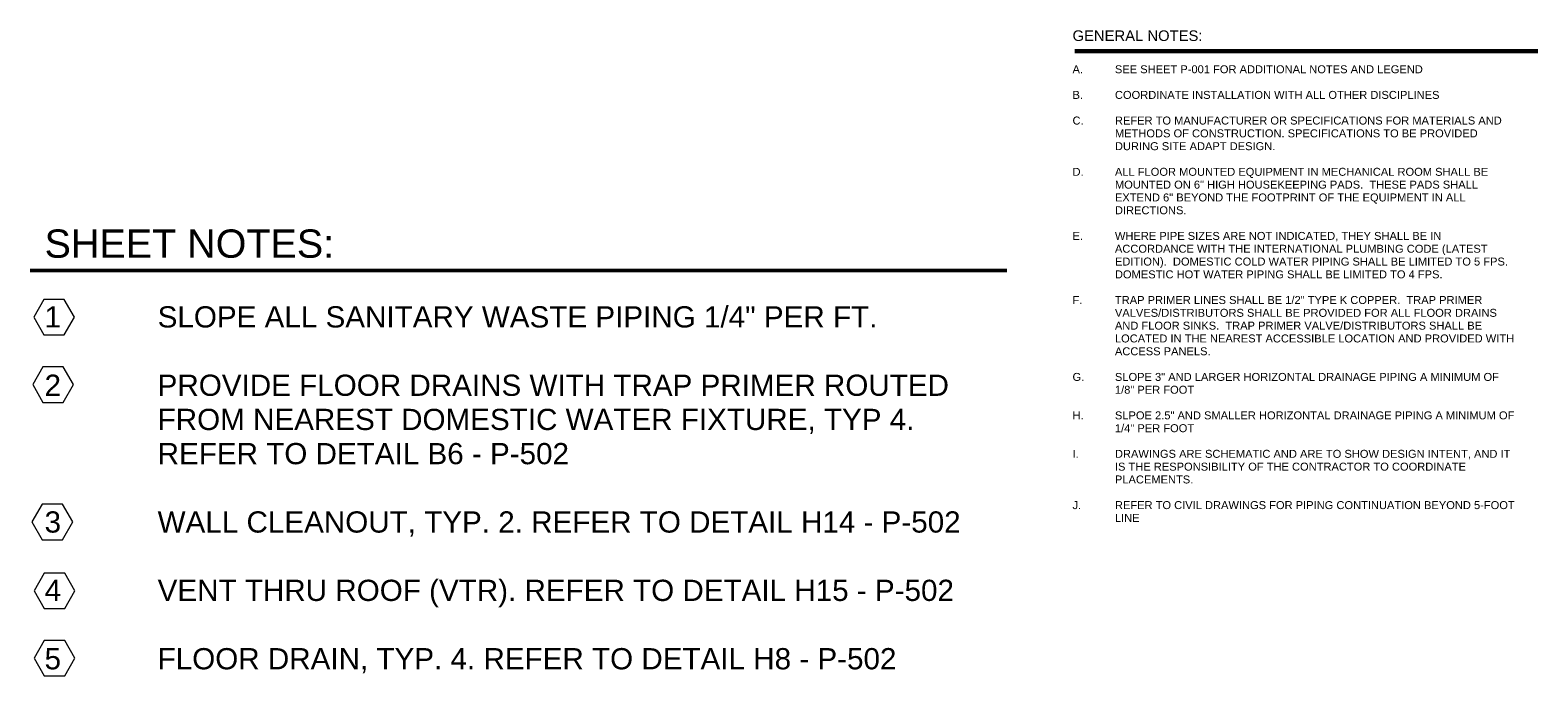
# Model space of a CAD drawing. Header units: inches. Extents: x -703 to 1618, y -188 to 488.
# Tile 18 of 18: x 765 to 1618, y -188 to 177. Entities that reach past the tile are written whole.
import ezdxf

# ---------------------------------------------------------------- set-up
doc = ezdxf.new("R2010")
doc.units = ezdxf.units.IN
doc.header["$MEASUREMENT"] = 0
for name, color, linetype, lineweight in [('A-DETL-THIN', 151, 'Continuous', 9), ('A-DETL-WIDE', 214, 'Continuous', 50), ('G-ANNO-TEXT', 231, 'Continuous', 9)]:
    doc.layers.add(name, color=color, linetype=linetype, lineweight=lineweight)
doc.styles.add('Arial', font='arial.ttf', dxfattribs={"height": 4.5})
doc.styles.add('Arial_1', font='arial.ttf', dxfattribs={"height": 16})
doc.styles.add('Arial_2', font='arial.ttf', dxfattribs={"height": 12})
doc.styles.add('Arial_3', font='arial.ttf', dxfattribs={"height": 6})

msp = doc.modelspace()

# ---------------------------------------------------------------- linework, layer by layer
at = {"layer": 'A-DETL-THIN'}
for p, q in [((772.61, 24.66), (766.84, 14.66)), ((784.16, 24.66), (772.61, 24.66)), ((789.93, 14.66), (784.16, 24.66)), ((766.84, 14.66), (772.61, 4.66)), ((784.16, 4.66), (789.93, 14.66)), ((772.61, 4.66), (784.16, 4.66)), ((772.05, -13.55), (766.28, -23.55)), ((783.6, -13.55), (772.05, -13.55)), ((789.37, -23.55), (783.6, -13.55)), ((766.28, -23.55), (772.05, -33.55)), ((783.6, -33.55), (789.37, -23.55)), ((772.05, -33.55), (783.6, -33.55)), ((771.61, -91.22), (765.84, -101.22)), ((783.16, -91.22), (771.61, -91.22)), ((788.93, -101.22), (783.16, -91.22)), ((765.84, -101.22), (771.61, -111.22)), ((783.16, -111.22), (788.93, -101.22)), ((771.61, -111.22), (783.16, -111.22)), ((772.86, -130.22), (767.09, -140.22)), ((784.41, -130.22), (772.86, -130.22)), ((790.18, -140.22), (784.41, -130.22)), ((767.09, -140.22), (772.86, -150.22)), ((784.41, -150.22), (790.18, -140.22)), ((772.86, -150.22), (784.41, -150.22)), ((772.86, -168.22), (767.09, -178.22)), ((784.41, -168.22), (772.86, -168.22)), ((790.18, -178.22), (784.41, -168.22)), ((767.09, -178.22), (772.86, -188.22)), ((784.41, -188.22), (790.18, -178.22)), ((772.86, -188.22), (784.41, -188.22))]:
    msp.add_line(p, q, dxfattribs=at)
at = {"layer": 'A-DETL-WIDE', "lineweight": 60}
msp.add_line((1356.28, 164.99), (1618.28, 164.99), dxfattribs=at)
at = {"layer": 'A-DETL-WIDE'}
msp.add_line((764.84, 41), (1317.75, 41), dxfattribs=at)

# ---------------------------------------------------------------- texts
at = {"layer": 'G-ANNO-TEXT', "color": 7, "lineweight": 30, "insert": (1354.88, 176.83), "char_height": 6, "width": 89.2335, "attachment_point": 1, "style": 'Arial_3'}
msp.add_mtext('GENERAL NOTES:', dxfattribs=at)
at = {"layer": 'G-ANNO-TEXT', "color": 7, "attachment_point": 1}
for s, insert, char_height, width, style in [('A.', (1354.88, 157.08), 4.5, 29.088, 'Arial'), ('SEE SHEET P-001 FOR ADDITIONAL NOTES AND LEGEND', (1378.88, 157.08), 4.5, 213.7665, 'Arial'), ('B.', (1354.88, 142.58), 4.5, 29.088, 'Arial'), ('COORDINATE INSTALLATION WITH ALL OTHER DISCIPLINES', (1378.88, 142.58), 4.5, 224.826, 'Arial'), ('C.', (1354.88, 128.08), 4.5, 29.088, 'Arial'), ('REFER TO MANUFACTURER OR SPECIFICATIONS FOR MATERIALS AND ', (1378.88, 128.08), 4.5, 270.882, 'Arial'), ('METHODS OF CONSTRUCTION. SPECIFICATIONS TO BE PROVIDED ', (1378.88, 120.83), 4.5, 254.0655, 'Arial'), ('DURING SITE ADAPT DESIGN.', (1378.88, 113.58), 4.5, 111.201, 'Arial'), ('D.', (1354.88, 99.08), 4.5, 29.088, 'Arial'), ('ALL FLOOR MOUNTED EQUIPMENT IN MECHANICAL ROOM SHALL BE ', (1378.88, 99.08), 4.5, 261.6405, 'Arial'), ('MOUNTED ON 6" HIGH HOUSEKEEPING PADS.  THESE PADS SHALL ', (1378.88, 91.83), 4.5, 254.52, 'Arial'), ('EXTEND 6" BEYOND THE FOOTPRINT OF THE EQUIPMENT IN ALL ', (1378.88, 84.58), 4.5, 245.2785, 'Arial'), ('DIRECTIONS.', (1378.88, 77.33), 4.5, 49.5405, 'Arial'), ('SHEET NOTES:', (773, 64.23), 16, 199.172, 'Arial_1'), ('E.', (1354.88, 62.83), 4.5, 29.088, 'Arial'), ('WHERE PIPE SIZES ARE NOT INDICATED, THEY SHALL BE IN ', (1378.88, 62.83), 4.5, 228.3105, 'Arial'), ('ACCORDANCE WITH THE INTERNATIONAL PLUMBING CODE (LATEST ', (1378.88, 55.58), 4.5, 261.186, 'Arial'), ('EDITION).  DOMESTIC COLD WATER PIPING SHALL BE LIMITED TO 5 FPS.  ', (1378.88, 48.33), 4.5, 276.639, 'Arial'), ('DOMESTIC HOT WATER PIPING SHALL BE LIMITED TO 4 FPS.', (1378.88, 41.08), 4.5, 227.25, 'Arial'), ('F.', (1354.88, 26.58), 4.5, 29.088, 'Arial'), ('TRAP PRIMER LINES SHALL BE 1/2" TYPE K COPPER.  TRAP PRIMER ', (1378.88, 26.58), 4.5, 256.7925, 'Arial'), ('1 ', (773, 20.79), 12, 16.968, 'Arial_2'), ('^I', (787, 20.79), 12, 60.6, 'Arial_2'), ('SLOPE ALL SANITARY WASTE PIPING 1/4" PER FT.', (837, 20.79), 12, 498.536, 'Arial_2'), ('VALVES/DISTRIBUTORS SHALL BE PROVIDED FOR ALL FLOOR DRAINS ', (1378.88, 19.33), 4.5, 267.0945, 'Arial'), ('AND FLOOR SINKS.  TRAP PRIMER VALVE/DISTRIBUTORS SHALL BE ', (1378.88, 12.08), 4.5, 256.7925, 'Arial'), ('LOCATED IN THE NEAREST ACCESSIBLE LOCATION AND PROVIDED WITH ', (1378.88, 4.83), 4.5, 279.366, 'Arial'), ('ACCESS PANELS.', (1378.88, -2.42), 4.5, 66.5085, 'Arial'), ('G.', (1354.88, -16.92), 4.5, 29.088, 'Arial'), ('SLOPE 3" AND LARGER HORIZONTAL DRAINAGE PIPING A MINIMUM OF ', (1378.88, -16.92), 4.5, 268.6095, 'Arial'), ('2', (773, -17.88), 12, 11.312, 'Arial_2'), ('^I', (782.33, -17.88), 12, 66.256, 'Arial_2'), ('PROVIDE FLOOR DRAINS WITH TRAP PRIMER ROUTED ', (837, -17.88), 12, 555.904, 'Arial_2'), ('1/8" PER FOOT', (1378.88, -24.17), 4.5, 54.9945, 'Arial'), ('^I', (773, -37.21), 12, 77.568, 'Arial_2'), ('FROM NEAREST DOMESTIC WATER FIXTURE, TYP 4. ', (837, -37.21), 12, 531.26, 'Arial_2'), ('H.', (1354.88, -38.67), 4.5, 29.088, 'Arial'), ('SLPOE 2.5" AND SMALLER HORIZONTAL DRAINAGE PIPING A MINIMUM OF ', (1378.88, -38.67), 4.5, 279.2145, 'Arial'), ('1/4" PER FOOT', (1378.88, -45.92), 4.5, 54.9945, 'Arial'), ('^I', (773, -56.55), 12, 77.568, 'Arial_2'), ('REFER TO DETAIL B6 - P-502', (837, -56.55), 12, 284.82, 'Arial_2'), ('I.', (1354.88, -60.42), 4.5, 29.088, 'Arial'), ('DRAWINGS ARE SCHEMATIC AND ARE TO SHOW DESIGN INTENT, AND IT ', (1378.88, -60.42), 4.5, 277.245, 'Arial'), ('IS THE RESPONSIBILITY OF THE CONTRACTOR TO COORDINATE ', (1378.88, -67.67), 4.5, 245.5815, 'Arial'), ('PLACEMENTS.', (1378.88, -74.92), 4.5, 54.54, 'Arial'), ('J.', (1354.88, -89.42), 4.5, 29.088, 'Arial'), ('REFER TO CIVIL DRAWINGS FOR PIPING CONTINUATION BEYOND 5-FOOT ', (1378.88, -89.42), 4.5, 279.5175, 'Arial'), ('3 ', (773, -95.21), 12, 16.968, 'Arial_2'), ('^I', (787, -95.21), 12, 60.6, 'Arial_2'), ('WALL CLEANOUT, TYP. 2. REFER TO DETAIL H14 - P-502', (837, -95.21), 12, 556.712, 'Arial_2'), ('LINE', (1378.88, -96.67), 4.5, 16.968, 'Arial'), ('4', (773, -133.88), 12, 11.312, 'Arial_2'), ('^I', (782.33, -133.88), 12, 66.256, 'Arial_2'), ('VENT THRU ROOF (VTR). REFER TO DETAIL H15 - P-502', (837, -133.88), 12, 552.672, 'Arial_2'), ('5', (773, -172.55), 12, 11.312, 'Arial_2'), ('^I', (782.33, -172.55), 12, 66.256, 'Arial_2'), ('FLOOR DRAIN, TYP. 4. REFER TO DETAIL H8 - P-502', (837, -172.55), 12, 511.464, 'Arial_2')]:
    msp.add_mtext(s, dxfattribs=dict(at, insert=insert, char_height=char_height, width=width, style=style))

doc.saveas('drawing.dxf')
